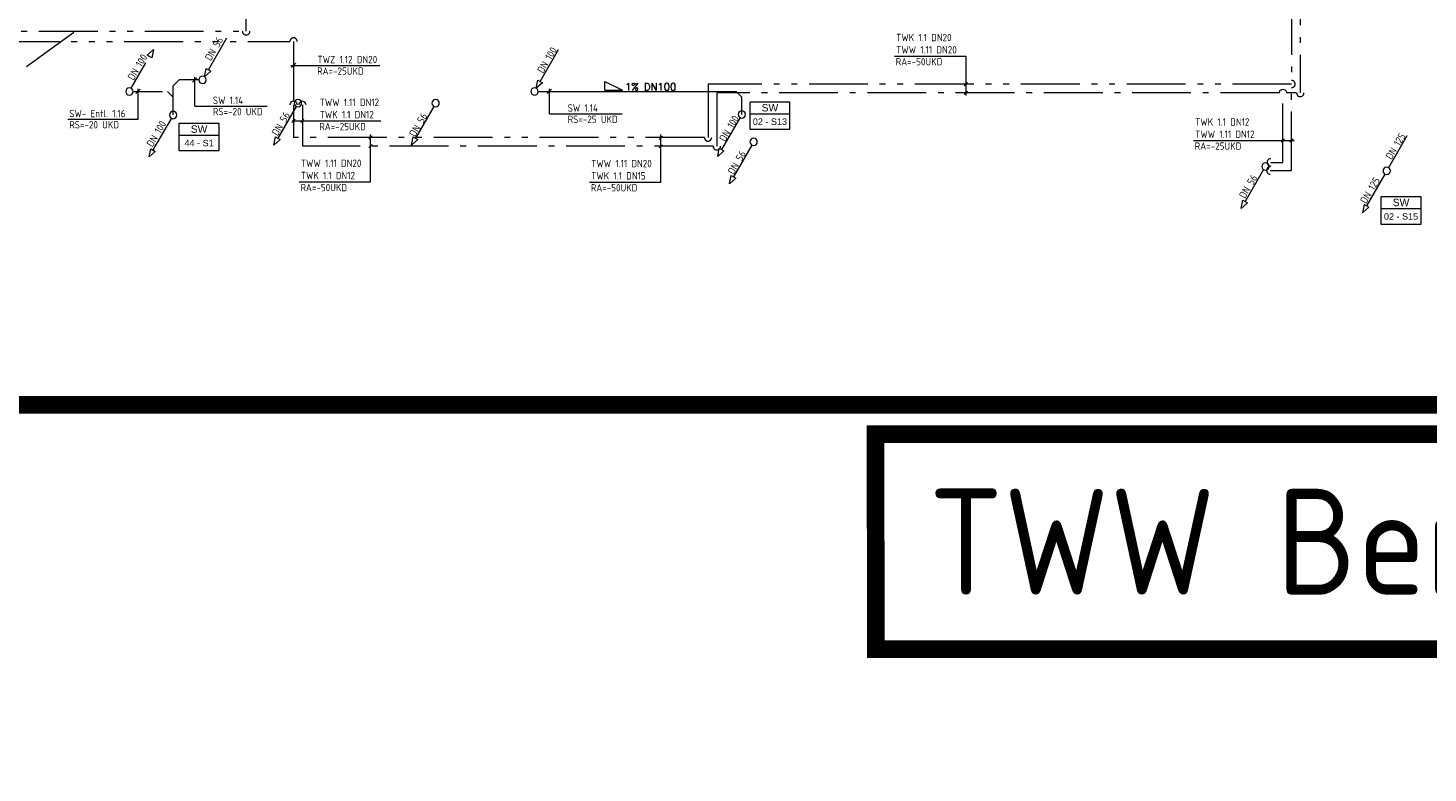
# Model space of a CAD drawing. Header units: metres. Extents: x -5 to 278, y -19 to 180.
# Tile 3 of 59: x 49 to 72, y 1 to 14. Entities that reach past the tile are written whole.
import ezdxf
from ezdxf.enums import TextEntityAlignment as Align

# ---------------------------------------------------------------- set-up
doc = ezdxf.new("R2010")
doc.units = ezdxf.units.M
doc.header["$LTSCALE"] = 0.1
for name, pattern in [('_PGMM_Ge_2Pkt', [16, 10, -2, 0, -2, 0, -2]), ('_PGMM_Ge_3Pkt', [18, 10, -2, 0, -2, 0, -2, 0, -2]), ('_PGMM_Ge_Ku', [6.5, 5, -1.5]), ('_PGMM_Ge_Pkt', [14, 10, -2, 0, -2])]:
    doc.linetypes.add(name, pattern=pattern)
doc.layers.get('0').update_dxf_attribs({"linetype": 'CONTINUOUS', "lineweight": 20})
for name, color, linetype, lineweight in [('A_TWW Bereiter_6', 4, 'CONTINUOUS', 20), ('S_Fallstrangentlüftung', 24, '_PGMM_Ge_Ku', 20), ('S_Fallstrangentlüftung TXT', 24, 'CONTINUOUS', 20), ('S_Kaltwasser', 90, '_PGMM_Ge_Pkt', 20), ('S_Schmutzwasser', 34, 'CONTINUOUS', 20), ('S_Schmutzwasser TXT', 34, 'CONTINUOUS', 20), ('S_Stempel Schott', 125, 'CONTINUOUS', 20), ('S_TXT Strang SW', 30, 'CONTINUOUS', 20), ('S_TXT_W+K+Z', 125, 'CONTINUOUS', 20), ('S_Warmwasser', 10, '_PGMM_Ge_2Pkt', 20), ('S_Zirkulation', 21, '_PGMM_Ge_3Pkt', 20)]:
    doc.layers.add(name, color=color, linetype=linetype, lineweight=lineweight)
doc.styles.add('ACS_ISOCT', font='ISOCT')
doc.styles.add('Arial', font='arial.ttf')
doc.styles.add('Romans 2.0 mm', font='romans.shx', dxfattribs={"height": 2})
doc.styles.get("Standard").update_dxf_attribs({"font": 'isocp.shx', "height": 0.001})

# ---------------------------------------------------------------- blocks, each defined once
blk = doc.blocks.new('*U26')
at = {"color": 0, "linetype": 'ByBlock'}
blk.add_wipeout([(0, 0), (0.671, 0), (0.671, -0.473), (0, -0.473)], dxfattribs=at)
blk.add_lwpolyline([(0, 0), (0.671, 0), (0.671, -0.473), (0, -0.473)], close=True, dxfattribs=at)
blk.add_lwpolyline([(0, -0.203), (0.671, -0.203)], dxfattribs=at)
blk.add_lwpolyline([(0, -0.203), (0.671, -0.203)], dxfattribs=at)
at = {"color": 0, "linetype": 'ByBlock', "insert": (0.336, -0.102), "char_height": 0.125, "width": 0.20598, "attachment_point": 5, "style": 'ACS_ISOCT'}
blk.add_mtext('{\\fArial|b0|i0|c0|p34;SW}', dxfattribs=at)
at = {"color": 0, "linetype": 'ByBlock', "style": 'Arial'}
blk.add_attdef('STRANG_NR.', text='', height=0.11, dxfattribs=at).set_placement((0.336, -0.338), align=Align.MIDDLE_CENTER)

msp = doc.modelspace()

# ---------------------------------------------------------------- linework, layer by layer
at = {"layer": 'A_TWW Bereiter_6', "const_width": 0.3}
msp.add_lwpolyline([(22.25, 56.501), (131.6, 56.501), (131.6, 7.151), (22.25, 7.151)], close=True, dxfattribs=at)
at = {"layer": 'S_Fallstrangentlüftung'}
for p, q in [((50.719, 13.093), (50.826, 13.187)), ((50.797, 13.048), (50.719, 13.093)), ((50.826, 13.187), (50.797, 13.048)), ((50.446, 12.529), (50.758, 13.07)), ((50.477, 12.475), (51.06, 12.475)), ((51.06, 12.475), (51.16, 12.375))]:
    msp.add_line(p, q, dxfattribs=at)
at = {"layer": 'S_Fallstrangentlüftung', "linetype": 'Continuous'}
msp.add_ellipse((50.415, 12.475), major_axis=(0, 0.0625), ratio=1, start_param=-1.570796, end_param=4.712389, dxfattribs=at)
at = {"layer": 'S_Fallstrangentlüftung TXT'}
for p, q in [((50.526, 12.438), (50.6, 12.512)), ((50.563, 12.002), (50.563, 12.522)), ((49.367, 12.002), (50.563, 12.002))]:
    msp.add_line(p, q, dxfattribs=at)
at = {"layer": 'S_Kaltwasser'}
for p, q in [((70.316, 16.1), (70.316, 12.45)), ((60.4, 12.45), (60.4, 11.543)), ((69.959, 12.45), (60.4, 12.45)), ((70.022, 11.269), (70.022, 12.45)), ((70.254, 12.45), (70.084, 12.45)), ((53.355, 12.246), (53.355, 11.543)), ((60.338, 11.543), (53.355, 11.543)), ((69.814, 11.269), (70.022, 11.269))]:
    msp.add_line(p, q, dxfattribs=at)
at = {"layer": 'S_Kaltwasser', "linetype": 'Continuous', "extrusion": (0, 0, -1)}
msp.add_ellipse((70.021, 12.45), major_axis=(0, 0.0625), ratio=1, start_param=4.708766, end_param=7.866194, dxfattribs=at)
at = {"layer": 'S_Kaltwasser', "linetype": 'Continuous'}
for centre, major_axis in [((70.316, 12.45), (0, -0.0625)), ((53.355, 12.246), (0, 0.0625)), ((60.4, 11.543), (0, -0.0625)), ((69.814, 11.269), (-0.0625, 0))]:
    msp.add_ellipse(centre, major_axis=major_axis, ratio=1, start_param=4.708766, end_param=7.866194, dxfattribs=at)
at = {"layer": 'S_Schmutzwasser'}
for p, q in [((51.758, 12.843), (52.071, 13.384)), ((57.399, 12.646), (57.711, 13.187)), ((51.691, 12.726), (51.719, 12.865)), ((51.719, 12.865), (51.797, 12.82)), ((51.16, 12.571), (51.26, 12.671)), ((51.597, 12.671), (51.26, 12.671)), ((51.797, 12.82), (51.691, 12.726)), ((57.331, 12.529), (57.36, 12.669)), ((57.438, 12.624), (57.331, 12.529)), ((57.36, 12.669), (57.438, 12.624)), ((51.16, 12.075), (51.16, 12.571)), ((57.362, 12.475), (60.727, 12.475)), ((60.727, 12.475), (60.826, 12.377)), ((60.826, 12.086), (60.826, 12.377)), ((53.249, 12.221), (52.936, 11.68)), ((55.589, 12.221), (55.277, 11.68)), ((51.129, 12.021), (50.816, 11.48)), ((60.794, 12.031), (60.481, 11.489)), ((52.869, 11.563), (52.897, 11.702)), ((52.897, 11.702), (52.975, 11.657)), ((55.209, 11.563), (55.238, 11.702)), ((55.238, 11.702), (55.315, 11.657)), ((72.129, 11.72), (71.816, 11.179)), ((50.749, 11.363), (50.777, 11.502)), ((50.855, 11.457), (50.749, 11.363)), ((50.777, 11.502), (50.855, 11.457)), ((52.975, 11.657), (52.869, 11.563)), ((55.315, 11.657), (55.209, 11.563)), ((60.414, 11.372), (60.442, 11.512)), ((60.52, 11.467), (60.414, 11.372)), ((60.442, 11.512), (60.52, 11.467)), ((60.994, 11.564), (60.681, 11.022)), ((60.614, 10.905), (60.642, 11.045)), ((60.72, 11), (60.614, 10.905)), ((60.642, 11.045), (60.72, 11)), ((69.694, 11.146), (69.381, 10.605)), ((71.754, 11.071), (71.441, 10.529)), ((69.314, 10.488), (69.342, 10.627)), ((69.42, 10.582), (69.314, 10.488)), ((69.342, 10.627), (69.42, 10.582)), ((71.402, 10.552), (71.374, 10.413)), ((71.374, 10.413), (71.48, 10.507)), ((71.48, 10.507), (71.402, 10.552))]:
    msp.add_line(p, q, dxfattribs=at)
at = {"layer": 'S_Schmutzwasser', "linetype": 'Continuous'}
for centre in [(51.659, 12.671), (57.3, 12.475), (51.16, 12.075), (53.28, 12.275), (55.62, 12.275), (60.825, 12.085), (61.025, 11.618), (69.725, 11.2), (71.785, 11.125)]:
    msp.add_ellipse(centre, major_axis=(0, 0.0625), ratio=1, start_param=-1.570796, end_param=4.712389, dxfattribs=at)
at = {"layer": 'S_Schmutzwasser TXT'}
for p, q in [((51.488, 12.634), (51.562, 12.709)), ((51.525, 12.226), (51.525, 12.717)), ((58.498, 12.495), (58.498, 12.645)), ((58.498, 12.645), (58.798, 12.495)), ((57.518, 12.438), (57.592, 12.512)), ((57.555, 12.096), (57.555, 12.52)), ((58.498, 12.495), (58.798, 12.495)), ((51.525, 12.226), (52.758, 12.226)), ((57.555, 12.096), (58.788, 12.096))]:
    msp.add_line(p, q, dxfattribs=at)
at = {"layer": 'S_Stempel Schott'}
msp.add_line((48.664, 12.897), (49.473, 13.482), dxfattribs=at)
at = {"layer": 'S_TXT_W+K+Z'}
for p, q in [((53.16, 12.918), (54.672, 12.918)), ((53.168, 12.881), (53.242, 12.956)), ((63.417, 13.077), (64.631, 13.077)), ((64.631, 13.077), (64.631, 12.408)), ((64.605, 12.573), (64.66, 12.627)), ((64.604, 12.423), (64.658, 12.477)), ((53.178, 11.948), (53.232, 12.003)), ((53.183, 11.976), (54.687, 11.976)), ((53.328, 11.948), (53.382, 12.003)), ((54.485, 11.665), (54.54, 11.72)), ((54.512, 10.94), (54.512, 11.746)), ((59.42, 11.661), (59.475, 11.715)), ((59.448, 10.935), (59.448, 11.741)), ((69.995, 11.615), (70.05, 11.67)), ((70.139, 11.615), (70.194, 11.67)), ((54.485, 11.52), (54.54, 11.575)), ((59.42, 11.515), (59.475, 11.57)), ((68.499, 11.642), (70.211, 11.642)), ((53.298, 10.94), (54.512, 10.94)), ((58.233, 10.935), (59.448, 10.935))]:
    msp.add_line(p, q, dxfattribs=at)
at = {"layer": 'S_Warmwasser'}
for p, q in [((70.166, 15.9), (70.167, 12.664)), ((52.4, 13.498), (52.4, 15.528)), ((41.677, 13.498), (52.338, 13.497)), ((70.167, 12.6), (60.25, 12.6)), ((60.25, 12.6), (60.25, 11.693)), ((70.166, 11.132), (70.166, 12.538)), ((53.205, 12.246), (53.205, 11.693)), ((60.188, 11.693), (53.205, 11.693)), ((69.806, 11.132), (70.166, 11.132))]:
    msp.add_line(p, q, dxfattribs=at)
at = {"layer": 'S_Warmwasser', "linetype": 'Continuous'}
for centre, major_axis in [((52.4, 13.498), (0, -0.0625)), ((70.167, 12.601), (0.0625, 0)), ((53.205, 12.246), (0, 0.0625)), ((60.25, 11.693), (0, -0.0625)), ((69.806, 11.132), (-0.0625, 0))]:
    msp.add_ellipse(centre, major_axis=major_axis, ratio=1, start_param=4.708766, end_param=7.866194, dxfattribs=at)
at = {"layer": 'S_Zirkulation'}
for p, q in [((41.927, 13.323), (53.143, 13.322)), ((53.205, 13.323), (53.205, 12.246))]:
    msp.add_line(p, q, dxfattribs=at)
msp.add_ellipse((53.205, 13.323), major_axis=(0, 0.0625), ratio=1, start_param=4.708766, end_param=7.866194, dxfattribs=at)

# ---------------------------------------------------------------- texts
at = {"layer": 'A_TWW Bereiter_6', "color": 7, "insert": (63.998, 5.725), "char_height": 1.8, "width": 17.43969, "attachment_point": 1, "bg_fill": 3, "box_fill_scale": 1.5, "bg_fill_color": 256, "bg_fill_transparency": 0}
msp.add_mtext('TWW Bereiter 6', dxfattribs=at)
at = {"layer": 'S_Fallstrangentlüftung TXT', "lineweight": 30}
msp.add_text('DN 100', height=0.125, rotation=59.2913, dxfattribs=at).set_placement((50.485, 12.653))
for s, p in [('SW- Entl. 1.16', (49.393, 12.037)), ('RS=-20 UKD', (49.393, 11.846))]:
    msp.add_text(s, height=0.125, dxfattribs=at).set_placement(p)
at = {"layer": 'S_Schmutzwasser TXT'}
for s, p in [('DN 56', (51.798, 12.986)), ('DN 100', (57.446, 12.772)), ('DN 56', (52.934, 11.711)), ('DN 56', (55.269, 11.694)), ('DN 100', (60.54, 11.611)), ('DN 100', (50.806, 11.52)), ('DN 125', (71.868, 11.307)), ('DN 56', (60.685, 11.052)), ('DN 56', (69.376, 10.645)), ('DN 125', (71.434, 10.557))]:
    msp.add_text(s, height=0.125, rotation=59.2913, dxfattribs=at).set_placement(p)
at = {"layer": 'S_Schmutzwasser TXT', "style": 'Romans 2.0 mm'}
msp.add_text('1%%% DN100', height=0.125, dxfattribs=at).set_placement((58.837, 12.492))
at = {"layer": 'S_Schmutzwasser TXT'}
for s, p in [('SW 1.14', (51.834, 12.261)), ('RS=-20 UKD', (51.834, 12.07)), ('SW 1.14', (57.864, 12.131)), ('RS=-25 UKD', (57.864, 11.94))]:
    msp.add_text(s, height=0.125, dxfattribs=at).set_placement(p)
at = {"layer": 'S_TXT_W+K+Z'}
for s, p in [('RA=-25UKD', (53.606, 12.758)), ('RA=-50UKD', (63.441, 12.917)), ('RA=-25UKD', (53.643, 11.816)), ('RA=-25UKD', (68.523, 11.483)), ('RA=-50UKD', (53.323, 10.78)), ('RA=-50UKD', (58.258, 10.775))]:
    msp.add_text(s, height=0.125, dxfattribs=at).set_placement(p)
at = {"layer": 'S_TXT_W+K+Z', "char_height": 0.125, "width": 13.51068, "attachment_point": 1}
for s, insert in [('TWK 1.1 DN20\\PTWW 1.11 DN20', (63.448, 13.454)), ('TWZ 1.12 DN20', (53.613, 13.08)), ('TWW 1.11 DN12\\PTWK 1.1 DN12', (53.649, 12.352)), ('TWK 1.1 DN12\\PTWW 1.11 DN12', (68.53, 12.019)), ('TWW 1.11 DN20\\PTWK 1.1 DN12', (53.329, 11.317)), ('TWW 1.11 DN20\\PTWK 1.1 DN15', (58.264, 11.312))]:
    msp.add_mtext(s, dxfattribs=dict(at, insert=insert))

# ---------------------------------------------------------------- next in the draw order: linework, layer by layer
at = {"layer": 'A_TWW Bereiter_6', "const_width": 0.3}
msp.add_lwpolyline([(63.097, 6.653), (82.5, 6.653), (82.504, 2.996), (63.102, 2.996)], close=True, dxfattribs=at)

# ---------------------------------------------------------------- next in the draw order: block references
at = {"layer": 'S_TXT Strang SW', "lineweight": -3}
for p, values in [((60.966, 12.299), {'STRANG_NR.': '02 - S13'}), ((51.263, 11.936), {'STRANG_NR.': '44 - S1'}), ((71.693, 10.689), {'STRANG_NR.': '02 - S15'})]:
    msp.add_blockref('*U26', p, dxfattribs=at).add_auto_attribs(values)

doc.saveas('drawing.dxf')
